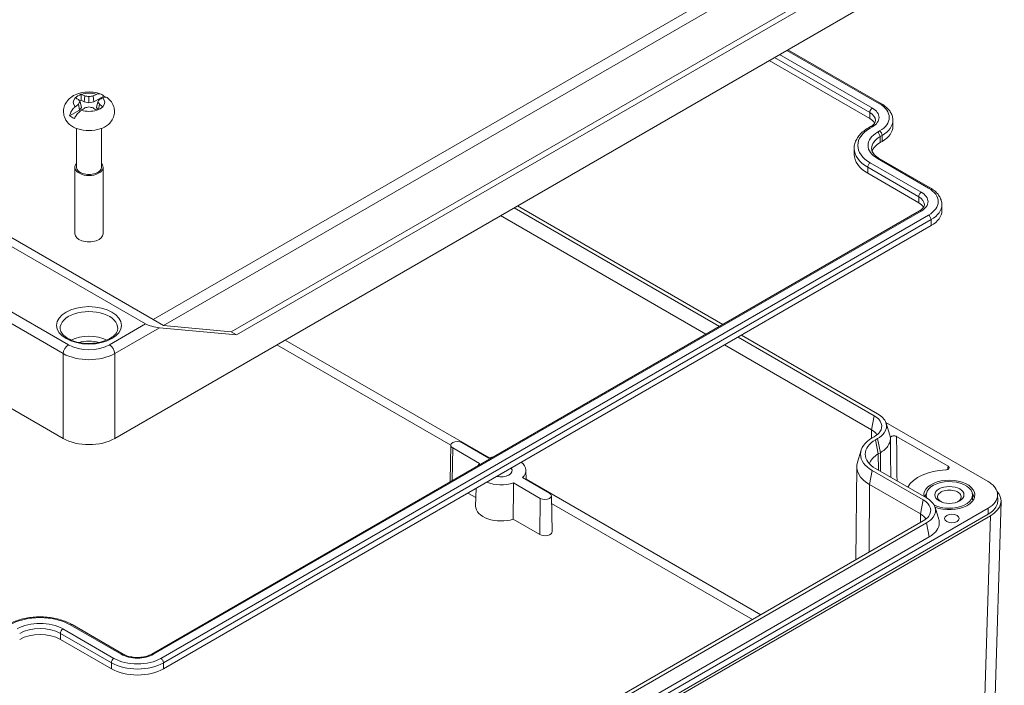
# Model space of a CAD drawing. Header units: millimetres. Extents: x 18 to 1100, y 18 to 846.
# Tile 23 of 25: x 810 to 945, y 580 to 672. Entities that reach past the tile are written whole.
import ezdxf

# ---------------------------------------------------------------- set-up
doc = ezdxf.new("R2010")
doc.units = ezdxf.units.MM
doc.header["$LTSCALE"] = 4
doc.layers.add('Visible (ANSI)', color=7, linetype='Continuous', lineweight=9)
doc.layers.add('Visible Narrow (ANSI)', color=7, linetype='Continuous', lineweight=9)

msp = doc.modelspace()

# ---------------------------------------------------------------- linework, layer by layer
at = {"layer": 'Visible (ANSI)'}
for p, q in [((827.1291, 630.0864), (701.6099, 702.5549)), ((705.4612, 701.5269), (828.1769, 630.6769)), ((933.2405, 691.3355), (828.1769, 630.6769)), ((829.5911, 629.8604), (934.6547, 690.519)), ((695.6066, 683.7758), (815.8159, 614.3729)), ((822.8859, 614.3729), (943.0951, 683.7758)), ((925.5617, 679.0385), (838.8692, 628.9866)), ((926.2688, 678.6302), (839.5763, 628.5783)), ((928.1064, 660.3055), (915.2749, 667.7138)), ((912.7243, 666.2412), (926.5129, 658.2804)), ((818.7889, 661.3898), (818.6993, 660.5538)), ((819.3509, 661.2973), (819.3509, 660.4174)), ((819.9128, 661.3898), (820.0024, 660.5538)), ((821.3715, 661.3443), (820.0024, 660.5538)), ((817.9239, 660.2415), (818.0648, 659.4351)), ((818.0648, 659.4351), (818.301, 659.8113)), ((818.1225, 660.5882), (818.301, 659.8113)), ((818.2728, 660.8001), (818.6993, 660.5538)), ((818.6993, 660.5538), (819.3509, 660.4174)), ((819.3509, 660.4174), (820.0024, 660.5538)), ((820.5792, 660.5882), (820.4007, 659.8113)), ((820.4007, 659.8113), (820.6087, 659.4802)), ((820.7778, 660.2415), (820.6477, 659.4965)), ((816.6957, 658.6447), (818.0648, 659.4351)), ((817.6359, 656.9224), (817.6359, 651.581)), ((821.0659, 656.9224), (821.0659, 651.581)), ((926.3336, 656.9987), (926.6164, 657.162)), ((929.6891, 657.1985), (929.6891, 658.015)), ((924.3702, 654.1775), (924.3702, 653.361)), ((927.9271, 654.9735), (928.2099, 655.1368)), ((934.8239, 648.7521), (927.8235, 652.7938)), ((817.4109, 651.581), (817.4109, 642.4607)), ((821.2909, 651.581), (821.2909, 642.4607)), ((933.2304, 646.7269), (926.23, 650.7686)), ((877.7038, 646.0221), (905.877, 629.7563)), ((878.1655, 646.2886), (906.3386, 630.0228)), ((936.4066, 645.6451), (936.4066, 646.4616)), ((827.975, 584.7796), (933.334, 645.6086)), ((875.8487, 644.9511), (904.0219, 628.6853)), ((934.9275, 643.5834), (829.5685, 582.7544)), ((828.1769, 630.6769), (829.5911, 629.8604)), ((838.8692, 628.9866), (829.5911, 629.8604)), ((839.5763, 628.5783), (829.0395, 629.5707)), ((839.5763, 628.5783), (838.8692, 628.9866)), ((908.8892, 628.5503), (927.5925, 617.7519)), ((906.5725, 627.2127), (926.7606, 615.557)), ((908.4276, 628.2837), (927.1309, 617.4854)), ((942.7415, 608.4533), (928.7254, 616.5456)), ((928.7502, 616.4722), (929.2656, 614.8108)), ((870.542, 613.7998), (874.2366, 611.6667)), ((927.1306, 614.6086), (926.8478, 614.4453)), ((927.5922, 614.3421), (927.3094, 614.1788)), ((929.3391, 614.3492), (929.3761, 610.8889)), ((930.1896, 614.6388), (937.2533, 610.5605)), ((869.0138, 613.4407), (868.9091, 608.5424)), ((872.9705, 610.9357), (869.2759, 613.0688)), ((925.3295, 612.767), (924.8142, 611.1056)), ((927.9625, 612.4137), (927.6796, 612.2504)), ((879.3144, 609.9884), (879.3415, 608.7194)), ((924.7203, 610.5163), (924.5834, 597.7061)), ((926.8478, 609.9738), (933.8482, 605.9321)), ((927.3094, 610.2403), (934.3098, 606.1986)), ((881.2968, 606.1286), (877.6022, 608.2616)), ((878.8683, 608.9926), (882.5629, 606.8596)), ((872.4446, 606.2549), (871.3586, 606.8819)), ((872.4717, 607.5246), (872.4197, 605.0901)), ((926.4775, 608.0454), (933.478, 604.0037)), ((882.825, 606.5004), (882.9297, 601.6022)), ((934.2627, 606.6165), (934.2627, 606.2258)), ((940.6127, 606.6165), (940.6127, 605.9633)), ((944.534, 605.7497), (943.4695, 570.5385)), ((944.0591, 606.6486), (944.0766, 605.8322)), ((822.5323, 535.3769), (942.7415, 604.7797)), ((935.4676, 604.9187), (935.983, 603.2574)), ((822.5446, 534.5533), (942.7539, 603.9561)), ((943.0704, 603.7591), (822.8859, 534.3705)), ((933.8483, 603.0552), (828.4891, 542.2261)), ((934.3099, 602.7887), (828.9507, 541.9595)), ((881.2227, 601.1868), (877.584, 603.2876)), ((934.6801, 600.8603), (829.3209, 540.0311)), ((817.0199, 588.8213), (824.0203, 584.7796)), ((822.4268, 582.7544), (815.4264, 586.7961))]:
    msp.add_line(p, q, dxfattribs=at)
for centre, major_axis, ratio, start_param, end_param in [((819.3509, 660.5033), (-2.1731, 0), 0.57735027, 5.21895496, 5.77661932), ((820.805, 649.0507), (-9.4966, 12.1602), 0.4683232, 5.51578513, 5.55915793), ((820.7933, 648.4379), (-5.2789, 14.5645), 0.1738002, 5.63324007, 5.67175713), ((817.8967, 647.3717), (5.4016, -14.4527), 0.66883484, 2.55136228, 2.59473507), ((818.8279, 647.3032), (11.7769, -10.0646), 0.8562039, 2.16665026, 2.20516732), ((819.8738, 647.3032), (11.7769, 10.0646), 0.8562039, 0.93642534, 0.97494239), ((820.805, 647.3717), (5.4016, 14.4527), 0.66883484, 0.54685758, 0.59023037), ((817.9084, 648.4379), (-5.2789, -14.5645), 0.1738002, 3.75302083, 3.79153789), ((817.8967, 649.0507), (-9.4966, -12.1602), 0.4683232, 3.86562003, 3.90899283), ((819.3509, 659.8113), (3.3366, 0), 0.57735027, 0.80654363, 0.92027507), ((820.805, 647.3717), (5.4016, 14.4527), 0.66883484, 0.77278686, 0.81615965), ((820.7933, 647.8341), (0.8688, 15.4672), 0.37431185, 0.62267118, 0.66118824), ((819.3509, 659.8113), (2.0237, 0), 0.57735027, 2.13262446, 2.27101301), ((817.8967, 649.0507), (-9.4966, -12.1602), 0.4683232, 4.09154931, 4.13492211), ((818.8279, 648.9688), (-13.8767, -6.8868), 0.65569226, 4.36194198, 4.40045903), ((819.8738, 648.9688), (-13.8767, 6.8868), 0.65569226, 5.02431893, 5.06283599), ((820.805, 649.0507), (-9.4966, 12.1602), 0.4683232, 5.28985585, 5.33322865), ((819.3509, 660.5033), (2.1731, 0), 0.57735027, 5.21895496, 5.77661932), ((817.9084, 647.8341), (0.8688, -15.4672), 0.37431185, 2.48040441, 2.51892147), ((817.8967, 647.3717), (5.4016, -14.4527), 0.66883484, 2.325433, 2.3688058), ((819.3509, 659.8113), (-3.3366, 0), 0.57735027, 0.65052126, 0.92027507), ((924.6391, 657.1985), (2.65, 0), 0.57735027, 0.30018069, 0.78539816), ((819.3509, 658.4641), (-3.1735, 0), 0.57735027, 0.57934176, 2.56225089), ((924.6391, 657.1985), (5.05, 0), 0.57735027, 5.49778714, 6.28318531), ((930.7202, 653.361), (-3.95, 0), 0.57735027, 5.49778714, 6.09032313), ((930.7202, 653.361), (-6.35, 0), 0.57735027, 0, 0.78539816), ((819.3509, 651.581), (1.94, 0), 0.57735027, 2.655191, 6.76958696), ((819.3509, 651.581), (1.715, 0), 0.57735027, 3.14159265, 6.28318531), ((931.3566, 645.6451), (2.65, 0), 0.57735027, 0.30018069, 0.78539816), ((931.3566, 645.6451), (5.05, 0), 0.57735027, 5.49778714, 6.28318531), ((819.3509, 642.4607), (1.94, 0), 0.57735027, 3.14159265, 6.28318531), ((828.3539, 629.977), (-1.4128, 0.3119), 0.20190622, 0.56813879, 2.12148182), ((924.6387, 614.3323), (3.0005, 0.0003), 0.57726234, 0.30808495, 0.78520781), ((819.3509, 616.4151), (5, 0), 0.57752615, 3.92714311, 5.49763485), ((869.909, 613.4343), (-0.8953, 0), 0.57735027, 3.92699082, 7.06858347), ((930.7202, 612.2095), (-5.4764, 0), 0.57735027, 5.49778714, 7.06858347), ((930.7202, 612.2095), (-4.8236, 0), 0.57735027, 5.49778714, 7.06858347), ((930.7202, 610.4949), (-4.3, 0), 0.57735027, 5.49778714, 6.12422062), ((875.9194, 609.9642), (-3.3953, 0), 0.57735027, 5.76462388, 5.94789134), ((875.9194, 609.9642), (3.3953, 0), 0.57735027, 1.90609029, 2.08935775), ((875.9194, 609.9642), (3.3953, 0), 0.57735027, 5.76462388, 6.90587643), ((930.7202, 610.4949), (-6, 0), 0.57735027, 6.10595746, 7.06858347), ((875.9194, 609.9642), (1.5, 0), 0.57735027, 4.30241442, 6.69315986), ((937.4377, 606.6165), (-6, 0), 0.57735027, 4.79525051, 5.96895979), ((869.909, 608.5353), (-1, 0), 0.57735027, 6.2708424, 6.47768571), ((875.9194, 609.9642), (-3.3953, 0), 0.57735027, 0.9481052, 2.08935775), ((937.4377, 606.6165), (-3.5, 0), 0.57735027, 0.96941437, 6.3895311), ((937.4377, 606.6165), (-3.175, 0), 0.57735027, 0.84172417, 6.52915643), ((881.9298, 606.4941), (0.8953, 0), 0.57735027, 3.92699082, 7.06858347), ((937.4377, 605.9633), (-3.4581, 0), 0.57735027, 5.86779455, 6.08766581), ((937.4377, 606.3461), (-1.6256, 0), 0.57735027, 2.27102907, 7.1537489), ((937.4377, 605.9633), (3.4581, 0), 0.57735027, 0.12663965, 0.41539076), ((939.5332, 605.8), (5.0015, 0), 0.57717444, 5.49793944, 6.76317399), ((875.9194, 605.0652), (-3.5, 0), 0.57735027, 6.2708424, 8.3496281), ((931.3568, 602.779), (-2.9998, 0.0001), 0.57735027, 3.44978597, 3.9270289), ((881.9298, 601.5951), (1, 0), 0.57735027, 3.92699082, 6.29552822), ((812.6333, 585.1835), (-3.95, 0), 0.57735027, 3.92699082, 5.49778714), ((825.9977, 584.8161), (-5.05, 0), 0.57735027, 0.78539816, 2.35619449)]:
    msp.add_ellipse(centre, major_axis=major_axis, ratio=ratio, start_param=start_param, end_param=end_param, dxfattribs=at)
for centre, major_axis in [((937.4377, 606.6165), (-2.0066, 0)), ((937.7812, 603.3856), (1, 0))]:
    msp.add_ellipse(centre, major_axis=major_axis, ratio=0.57735027, dxfattribs=at)
for points, knots in [([(816.6952, 657.461), (816.4472, 657.6798), (816.2184, 657.9574), (815.9456, 658.5498), (815.8707, 658.8307), (815.84, 659.374), (815.8714, 659.6324), (816.0149, 660.1212), (816.1294, 660.3486), (816.4295, 660.7832), (816.6238, 660.9774), (817.0989, 661.3489), (817.3889, 661.5039), (818.0429, 661.7609), (818.4122, 661.8477), (819.1631, 661.9351), (819.5448, 661.9349), (820.2971, 661.8463), (820.6676, 661.7585), (821.0249, 661.617), (821.0268, 661.6162), (821.0287, 661.6155)], [0.2060564, 0.2060564, 0.2060564, 0.2060564, 0.52555716, 0.52555716, 0.75280781, 0.75280781, 0.9532339, 0.9532339, 1.16471566, 1.16471566, 1.42134839, 1.42134839, 1.75853825, 1.75853825, 2.15720676, 2.15720676, 2.55737412, 2.55737412, 2.95757137, 2.95757137, 2.95969117, 2.95969117, 2.95969117, 2.95969117]), ([(820.4052, 661.6004), (820.5027, 661.638), (820.6029, 661.66), (820.8306, 661.6758), (820.9884, 661.643), (821.2009, 661.528), (821.2982, 661.4437), (821.3715, 661.3443)], [0.738553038, 0.738553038, 0.738553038, 0.738553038, 0.776114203, 0.776114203, 0.835953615, 0.835953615, 0.883958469, 0.883958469, 0.883958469, 0.883958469]), ([(821.8982, 661.1169), (821.8794, 661.1323), (821.8595, 661.1454), (821.7553, 661.1993), (821.63, 661.2128), (821.4332, 661.1794), (821.3431, 661.1522), (821.2511, 661.112)], [0.10357453, 0.10357453, 0.10357453, 0.10357453, 0.118136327, 0.118136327, 0.177695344, 0.177695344, 0.214972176, 0.214972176, 0.214972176, 0.214972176]), ([(821.8986, 661.1174), (822.0903, 660.964), (822.2717, 660.7806), (822.5828, 660.3364), (822.7116, 660.0734), (822.8474, 659.5302), (822.8665, 659.2586), (822.8082, 658.7419), (822.7349, 658.4979), (822.5158, 658.0353), (822.3637, 657.8239), (822.1351, 657.5797), (822.0716, 657.5184), (822.0065, 657.461)], [3.30189958, 3.30189958, 3.30189958, 3.30189958, 3.54278618, 3.54278618, 3.78367278, 3.78367278, 3.99205773, 3.99205773, 4.19378467, 4.19378467, 4.42248368, 4.42248368, 4.50633258, 4.50633258, 4.50633258, 4.50633258]), ([(816.6957, 658.6447), (816.7322, 658.8075), (816.793, 658.983), (816.9438, 659.3079), (817.0694, 659.5043), (817.2671, 659.734), (817.358, 659.8224), (817.4507, 659.8946)], [0.069562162, 0.069562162, 0.069562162, 0.069562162, 0.117567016, 0.117567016, 0.177406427, 0.177406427, 0.214967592, 0.214967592, 0.214967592, 0.214967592]), ([(929.6891, 658.015), (929.6891, 658.1979), (929.6639, 658.3807), (929.5665, 658.7358), (929.4944, 658.908), (929.3098, 659.236), (929.1974, 659.3918), (928.9386, 659.6851), (928.7922, 659.8226), (928.4701, 660.0785), (928.2945, 660.1969), (928.1064, 660.3055)], [5.497787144, 5.497787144, 5.497787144, 5.497787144, 5.654866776, 5.654866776, 5.811946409, 5.811946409, 5.969026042, 5.969026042, 6.126105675, 6.126105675, 6.283185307, 6.283185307, 6.283185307, 6.283185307]), ([(818.2965, 659.4062), (818.199, 659.3368), (818.0988, 659.2539), (817.8711, 659.0414), (817.7133, 658.8636), (817.5008, 658.5744), (817.4035, 658.4199), (817.3302, 658.2783)], [0.738553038, 0.738553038, 0.738553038, 0.738553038, 0.776114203, 0.776114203, 0.835953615, 0.835953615, 0.883958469, 0.883958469, 0.883958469, 0.883958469]), ([(924.3702, 654.1775), (924.3702, 654.3997), (924.4007, 654.6217), (924.5194, 655.0545), (924.6074, 655.265), (924.8341, 655.6678), (924.9726, 655.86), (925.2932, 656.2233), (925.4753, 656.3944), (925.8774, 656.7139), (926.0974, 656.8623), (926.3336, 656.9987)], [3.926990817, 3.926990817, 3.926990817, 3.926990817, 4.08407045, 4.08407045, 4.241150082, 4.241150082, 4.398229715, 4.398229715, 4.555309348, 4.555309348, 4.71238898, 4.71238898, 4.71238898, 4.71238898]), ([(926.6164, 657.162), (926.7134, 657.218), (926.8004, 657.2771), (926.9523, 657.3978), (927.0172, 657.4594), (927.1245, 657.581), (927.1669, 657.6408), (927.2314, 657.7556), (927.2537, 657.8104), (927.2825, 657.9151), (927.2891, 657.9651), (927.2891, 658.015)], [4.71238898, 4.71238898, 4.71238898, 4.71238898, 4.869468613, 4.869468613, 5.026548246, 5.026548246, 5.183627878, 5.183627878, 5.340707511, 5.340707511, 5.497787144, 5.497787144, 5.497787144, 5.497787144]), ([(927.8235, 652.7938), (927.6784, 652.8776), (927.5471, 652.9666), (927.3152, 653.1509), (927.2146, 653.2461), (927.0455, 653.4377), (926.977, 653.534), (926.8704, 653.7235), (926.8322, 653.8166), (926.7821, 653.999), (926.7702, 654.0883), (926.7702, 654.1775)], [3.141592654, 3.141592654, 3.141592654, 3.141592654, 3.298672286, 3.298672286, 3.455751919, 3.455751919, 3.612831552, 3.612831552, 3.769911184, 3.769911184, 3.926990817, 3.926990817, 3.926990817, 3.926990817]), ([(936.4066, 646.4616), (936.4066, 646.6445), (936.3814, 646.8273), (936.284, 647.1823), (936.2119, 647.3546), (936.0273, 647.6826), (935.9149, 647.8384), (935.6561, 648.1317), (935.5097, 648.2691), (935.1876, 648.5251), (935.012, 648.6435), (934.8239, 648.7521)], [5.497787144, 5.497787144, 5.497787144, 5.497787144, 5.654866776, 5.654866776, 5.811946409, 5.811946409, 5.969026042, 5.969026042, 6.126105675, 6.126105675, 6.283185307, 6.283185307, 6.283185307, 6.283185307]), ([(933.334, 645.6086), (933.4309, 645.6646), (933.518, 645.7237), (933.6699, 645.8444), (933.7347, 645.906), (933.842, 646.0275), (933.8844, 646.0874), (933.949, 646.2022), (933.9712, 646.257), (934, 646.3617), (934.0066, 646.4117), (934.0066, 646.4616)], [4.71238898, 4.71238898, 4.71238898, 4.71238898, 4.869468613, 4.869468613, 5.026548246, 5.026548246, 5.183627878, 5.183627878, 5.340707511, 5.340707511, 5.497787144, 5.497787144, 5.497787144, 5.497787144]), ([(823.3074, 629.4363), (823.2968, 629.1894), (823.1948, 628.9299), (822.8063, 628.4751), (822.5808, 628.2872), (822.0289, 627.9575), (821.7072, 627.8145), (820.9906, 627.5864), (820.5952, 627.502), (819.7708, 627.4047), (819.3418, 627.3925), (818.4984, 627.4431), (818.0841, 627.506), (817.3176, 627.6978), (816.9652, 627.8263), (816.36, 628.128), (816.1065, 628.3007), (815.7139, 628.6629), (815.5767, 628.8514), (815.4317, 629.1704), (815.4, 629.3041), (815.3943, 629.4363)], [0.81009339, 0.81009339, 0.81009339, 0.81009339, 1.24363846, 1.24363846, 1.55370007, 1.55370007, 1.85243136, 1.85243136, 2.15453522, 2.15453522, 2.45965841, 2.45965841, 2.76522854, 2.76522854, 3.06851081, 3.06851081, 3.36791319, 3.36791319, 3.67025585, 3.67025585, 3.90229559, 3.90229559, 3.90229559, 3.90229559]), ([(927.5925, 617.7519), (928.1723, 617.4172), (928.9789, 616.5454), (928.7541, 615.234), (927.9788, 614.5653), (927.5922, 614.3421)], [2.67805165, 2.67805165, 2.67805165, 2.67805165, 3.26704316, 3.85603467, 4.24869568, 4.24869568, 4.24869568, 4.24869568]), ([(927.1309, 617.4854), (927.62, 617.203), (928.3005, 616.4675), (928.1109, 615.3611), (927.4567, 614.7969), (927.1306, 614.6086)], [2.67805165, 2.67805165, 2.67805165, 2.67805165, 3.26704316, 3.85603467, 4.24869568, 4.24869568, 4.24869568, 4.24869568]), ([(929.3364, 614.4248), (929.3379, 614.3999), (929.3388, 614.3751), (929.3431, 613.9969), (929.2275, 613.6466), (928.881, 613.1498), (928.7339, 612.988), (928.3858, 612.684), (928.1856, 612.5425), (927.9625, 612.4137)], [0.354259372, 0.354259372, 0.354259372, 0.354259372, 0.367176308, 0.367176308, 0.550763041, 0.550763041, 0.645451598, 0.645451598, 0.7401398, 0.7401398, 0.7401398, 0.7401398]), ([(930.1896, 614.6388), (930.1435, 614.6654), (930.0889, 614.6865), (929.9687, 614.7155), (929.9043, 614.7231), (929.7741, 614.7236), (929.7096, 614.7165), (929.5889, 614.6884), (929.5339, 614.6677), (929.4406, 614.6152), (929.4033, 614.584), (929.3627, 614.5299), (929.3518, 614.5094), (929.338, 614.4675), (929.3352, 614.4461), (929.3364, 614.4248)], [0, 0, 0, 0, 0.019546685, 0.019546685, 0.039079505, 0.039079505, 0.058601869, 0.058601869, 0.078123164, 0.078123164, 0.097653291, 0.097653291, 0.108750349, 0.108750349, 0.119848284, 0.119848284, 0.119848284, 0.119848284]), ([(936.9411, 610.0688), (937.006, 610.0719), (937.0693, 610.0823), (937.1853, 610.1165), (937.237, 610.14), (937.3218, 610.1971), (937.3541, 610.2301), (937.395, 610.3014), (937.4031, 610.3391), (937.3944, 610.411), (937.3796, 610.4447), (937.33, 610.5075), (937.2956, 610.5361), (937.2533, 610.5605)], [0, 0, 0, 0, 0.019548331, 0.019548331, 0.039087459, 0.039087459, 0.058616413, 0.058616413, 0.07814007, 0.07814007, 0.096073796, 0.096073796, 0.114010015, 0.114010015, 0.114010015, 0.114010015]), ([(942.7415, 604.7797), (943.1559, 605.019), (943.4854, 605.3027), (943.9373, 605.9269), (944.0556, 606.2614), (944.0632, 606.9379), (943.9525, 607.2732), (943.6208, 607.7487), (943.48, 607.9036), (943.1467, 608.1946), (942.9552, 608.33), (942.7415, 608.4533)], [0, 0, 0, 0, 0.175807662, 0.175807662, 0.351559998, 0.351559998, 0.527295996, 0.527295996, 0.617926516, 0.617926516, 0.708563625, 0.708563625, 0.708563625, 0.708563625]), ([(933.8482, 605.9321), (934.3374, 605.6496), (935.0179, 604.9141), (934.8285, 603.8077), (934.1744, 603.2435), (933.8483, 603.0552)], [-1.57072021, -1.57072021, -1.57072021, -1.57072021, -0.98167159, -0.39262297, 0.00007611, 0.00007611, 0.00007611, 0.00007611]), ([(934.3098, 606.1986), (934.8896, 605.8638), (935.6963, 604.992), (935.4717, 603.6807), (934.6964, 603.0119), (934.3099, 602.7887)], [-1.57072021, -1.57072021, -1.57072021, -1.57072021, -0.98167159, -0.39262297, 0.00007611, 0.00007611, 0.00007611, 0.00007611]), ([(942.7539, 603.9561), (943.381, 604.3182), (943.9718, 604.9567), (944.079, 605.6505), (944.0747, 605.8319)], [2.356346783, 2.356346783, 2.356346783, 2.356346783, 2.945281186, 3.153931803, 3.153931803, 3.153931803, 3.153931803]), ([(935.983, 603.2574), (936.0301, 603.1057), (936.0548, 602.9516), (936.0606, 602.4434), (935.945, 602.093), (935.5985, 601.5963), (935.4514, 601.4346), (935.1034, 601.1306), (934.9033, 600.9892), (934.6801, 600.8603)], [0.286755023, 0.286755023, 0.286755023, 0.286755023, 0.36720401, 0.36720401, 0.550800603, 0.550800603, 0.64546832, 0.64546832, 0.740136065, 0.740136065, 0.740136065, 0.740136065]), ([(808.2468, 588.8213), (808.7192, 589.094), (809.2569, 589.3186), (810.4158, 589.6595), (811.037, 589.7757), (812.3083, 589.892), (812.9583, 589.892), (814.2297, 589.7757), (814.8508, 589.6595), (816.0098, 589.3186), (816.5475, 589.094), (817.0199, 588.8213)], [4.71238898, 4.71238898, 4.71238898, 4.71238898, 5.02654825, 5.02654825, 5.34070751, 5.34070751, 5.65486678, 5.65486678, 5.96902604, 5.96902604, 6.28318531, 6.28318531, 6.28318531, 6.28318531]), ([(824.0203, 584.7796), (824.1986, 584.6766), (824.4108, 584.5844), (824.8861, 584.4357), (825.1498, 584.3799), (825.7015, 584.3146), (825.9897, 584.3058), (826.5569, 584.3374), (826.8357, 584.3781), (827.3509, 584.5023), (827.5874, 584.5855), (827.856, 584.714), (827.9173, 584.7463), (827.975, 584.7796)], [3.14159265, 3.14159265, 3.14159265, 3.14159265, 3.43041219, 3.43041219, 3.72473724, 3.72473724, 4.02338133, 4.02338133, 4.32271456, 4.32271456, 4.61887966, 4.61887966, 4.71238898, 4.71238898, 4.71238898, 4.71238898])]:
    msp.add_open_spline(points, degree=3, knots=knots, dxfattribs=at)
for points, degree in [([(817.4507, 661.112), (817.4548, 661.1102), (817.4589, 661.1084), (817.463, 661.1065)], 3), ([(818.2728, 660.8001), (818.2831, 661.1895), (818.2965, 661.6004)], 2), ([(818.3095, 661.5953), (818.3052, 661.597), (818.3008, 661.5987), (818.2965, 661.6004)], 3), ([(820.4052, 661.6004), (820.4009, 661.5987), (820.3965, 661.597), (820.3922, 661.5953)], 3), ([(821.2387, 661.1065), (821.2428, 661.1084), (821.2469, 661.1102), (821.2511, 661.112)], 3), ([(817.463, 659.9041), (817.4589, 659.9009), (817.4548, 659.8978), (817.4507, 659.8946)], 3), ([(821.2511, 659.8946), (821.2469, 659.8978), (821.2428, 659.9009), (821.2387, 659.9041)], 3), ([(818.2965, 659.4062), (818.3008, 659.4093), (818.3052, 659.4123), (818.3095, 659.4154)], 3), ([(820.3922, 659.4154), (820.3965, 659.4123), (820.4009, 659.4093), (820.4052, 659.4062)], 3), ([(929.2656, 614.8108), (929.3051, 614.6835), (929.3288, 614.5545), (929.3364, 614.4248)], 3), ([(877.584, 603.2876), (877.5935, 605.8041), (877.6022, 608.2616)], 2)]:
    msp.add_open_spline(points, degree=degree, dxfattribs=at)
at = {"layer": 'Visible Narrow (ANSI)'}
for p, q in [((816.5229, 627.2284), (696.6597, 696.4314)), ((695.9527, 695.221), (815.8159, 626.0179)), ((915.1285, 667.6292), (927.8564, 660.2808)), ((913.4314, 666.6494), (926.5129, 659.0969)), ((914.1385, 667.0577), (926.8664, 659.7092)), ((926.5129, 658.2804), (926.5129, 659.0969)), ((926.5836, 656.974), (926.8664, 657.1373)), ((927.5735, 656.4024), (927.8564, 656.5657)), ((927.9271, 655.79), (928.2099, 655.9533)), ((927.9271, 655.79), (927.9271, 654.9735)), ((928.2099, 655.9533), (928.2099, 655.1368)), ((934.5739, 648.7273), (927.5735, 652.769)), ((926.23, 650.7686), (926.23, 651.5851)), ((933.2304, 647.5434), (926.23, 651.5851)), ((933.584, 648.1558), (926.5836, 652.1975)), ((933.2304, 646.7269), (933.2304, 647.5434)), ((933.584, 645.5838), (828.225, 584.7548)), ((934.5739, 645.0123), (829.215, 584.1833)), ((934.9275, 644.3999), (829.5685, 583.5709)), ((934.9275, 644.3999), (934.9275, 643.5834)), ((827.1291, 630.0864), (822.1789, 627.2284)), ((822.8859, 626.0179), (829.0395, 629.5707)), ((845.1479, 627.2259), (869.014, 613.4468)), ((874.3031, 611.6881), (846.2693, 627.8734)), ((815.8159, 626.0179), (815.8159, 614.3729)), ((822.8859, 614.3729), (822.8859, 626.0179)), ((926.7606, 615.557), (927.1309, 617.4854)), ((926.7606, 615.557), (926.734, 614.3776)), ((927.3094, 614.1788), (927.6796, 612.2504)), ((927.5922, 614.3421), (927.9625, 612.4137)), ((869.2088, 608.5859), (869.2759, 613.0688)), ((927.6796, 612.2504), (927.6964, 610.0169)), ((927.9625, 612.4137), (927.9817, 609.8521)), ((926.4775, 608.0454), (926.8478, 609.9738)), ((911.5519, 590.1824), (879.3402, 608.7798)), ((926.4775, 608.0454), (926.4077, 598.7594)), ((881.2227, 601.1868), (881.2968, 606.1286)), ((882.8472, 605.4602), (910.4305, 589.535)), ((933.478, 604.0037), (933.8482, 605.9321)), ((942.7415, 604.7797), (942.7539, 603.9561)), ((933.478, 604.0037), (933.4602, 602.8312)), ((934.3099, 602.7887), (934.6801, 600.8603)), ((943.0704, 603.7591), (942.006, 568.5539)), ((822.7803, 584.1833), (815.78, 588.225)), ((823.7703, 584.7548), (816.7699, 588.7965)), ((815.4264, 587.6126), (815.4264, 586.7961)), ((822.4268, 583.5709), (815.4264, 587.6126)), ((822.4268, 583.5709), (822.4268, 582.7544)), ((829.5685, 583.5709), (829.5685, 582.7544))]:
    msp.add_line(p, q, dxfattribs=at)
for centre, major_axis, ratio, start_param, end_param in [((819.3509, 660.5053), (-2.156, 0), 0.57735027, 5.77910125, 6.78726936), ((819.3509, 660.5053), (2.156, 0), 0.57735027, 1.06671227, 2.07488038), ((819.3509, 660.5053), (2.156, 0), 0.57735027, 5.77910125, 6.78726936), ((926.8664, 659.301), (0.25, 0.433), 0.57735027, 0.78539816, 2.35619449), ((924.6391, 658.4232), (3.15, 0), 0.57735027, 5.49778714, 7.06858347), ((927.8564, 659.8725), (0.25, 0.433), 0.57735027, 0, 0.78539816), ((924.6391, 658.4232), (4.55, 0), 0.57735027, 5.49778714, 7.06858347), ((819.3509, 660.5053), (-2.156, 0), 0.57735027, 1.06671227, 2.07488038), ((924.6391, 658.015), (2.65, 0), 0.57735027, 0, 0.78539816), ((930.7202, 654.5857), (-5.85, 0), 0.57735027, 5.49778714, 7.06858347), ((926.5836, 656.5657), (-0.25, 0.433), 0.57735027, 5.49778714, 6.28318531), ((926.8664, 656.729), (-0.25, 0.433), 0.57735027, 5.49778714, 6.28318531), ((924.6391, 658.015), (5.05, 0), 0.57735027, 5.49778714, 6.28318531), ((930.7202, 654.5857), (-4.45, 0), 0.57735027, 5.49778714, 7.06858347), ((930.7202, 654.1775), (-3.95, 0), 0.57735027, 5.49778714, 6.28318531), ((927.5735, 655.9942), (0.25, -0.433), 0.57735027, 0.78539816, 2.35619449), ((927.8564, 656.1575), (0.25, -0.433), 0.57735027, 0.78539816, 2.35619449), ((930.7202, 654.1775), (-6.35, 0), 0.57735027, 0, 0.78539816), ((927.5735, 652.3608), (0.25, 0.433), 0.57735027, 0, 0.78539816), ((926.5836, 651.7892), (0.25, 0.433), 0.57735027, 0.78539816, 2.35619449), ((934.5739, 648.3191), (0.25, 0.433), 0.57735027, 0, 0.78539816), ((931.3566, 646.8698), (4.55, 0), 0.57735027, 5.49778714, 7.06858347), ((933.584, 647.7476), (0.25, 0.433), 0.57735027, 0.78539816, 2.35619449), ((931.3566, 646.4616), (2.65, 0), 0.57735027, 0, 0.78539816), ((931.3566, 646.8698), (3.15, 0), 0.57735027, 5.49778714, 7.06858347), ((931.3566, 646.4616), (5.05, 0), 0.57735027, 5.49778714, 6.28318531), ((933.584, 645.1756), (-0.25, 0.433), 0.57735027, 5.49778714, 6.28318531), ((934.5739, 644.604), (0.25, -0.433), 0.57735027, 0.78539816, 2.35619449), ((819.3509, 629.4927), (-3.9578, 0), 0.57735027, 3.11689743, 6.30788053), ((819.3509, 626.1982), (-3.8169, 0), 0.57735027, 4.00772899, 5.41704897), ((816.5229, 626.4119), (0.5, 0.866), 0.57735027, 0.78539816, 2.3387412), ((819.3509, 628.8621), (-4, 0), 0.57752615, 0.78555046, 2.3560422), ((819.3509, 625.8042), (3.3172, 0), 0.57735027, 1.13823998, 2.00335267), ((822.1789, 626.4119), (0.5, -0.866), 0.57735027, 0.80285146, 2.35619449), ((819.3509, 628.0456), (5, 0), 0.57342596, 3.92714311, 5.49763485), ((812.6333, 586.4082), (-5.85, 0), 0.57735027, 3.92699082, 5.49778714), ((812.6333, 586.4082), (-4.45, 0), 0.57735027, 3.92699082, 5.49778714), ((812.6333, 586), (-3.95, 0), 0.57735027, 3.92699082, 5.49778714), ((815.78, 587.8167), (-0.25, -0.433), 0.57735027, 3.92699082, 5.49778714), ((816.7699, 588.3883), (0.25, 0.433), 0.57735027, 0, 0.78539816), ((822.7803, 583.775), (-0.25, -0.433), 0.57735027, 3.92699082, 5.49778714), ((825.9977, 586.0408), (-4.55, 0), 0.57735027, 0.78539816, 2.35619449), ((823.7703, 584.3466), (0.25, 0.433), 0.57735027, 0, 0.78539816), ((825.9977, 586.0408), (-3.15, 0), 0.57735027, 0.78539816, 2.35619449), ((828.225, 584.3466), (-0.25, 0.433), 0.57735027, 5.49778714, 6.28318531), ((829.215, 583.775), (0.25, -0.433), 0.57735027, 0.78539816, 2.35619449), ((825.9977, 585.6326), (-5.05, 0), 0.57735027, 0.78539816, 2.35619449)]:
    msp.add_ellipse(centre, major_axis=major_axis, ratio=ratio, start_param=start_param, end_param=end_param, dxfattribs=at)
msp.add_ellipse((819.3509, 629.8867), major_axis=(4.4574, 0), ratio=0.57735027, dxfattribs=at)
msp.add_open_spline([(930.2558, 608.5392), (930.2357, 610.5701), (930.2137, 612.602), (930.1896, 614.6351), (930.1896, 614.6363), (930.1896, 614.6375), (930.1896, 614.6388)], degree=3, knots=[-0.729632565, -0.729632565, -0.729632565, -0.729632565, 0, 0, 0, 0.000436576, 0.000436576, 0.000436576, 0.000436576], dxfattribs=at)
for points in [[(929.3761, 610.8889), (929.3827, 610.2712), (929.3891, 609.6535), (929.3954, 609.036)], [(937.2533, 610.5605), (937.2481, 610.4217), (937.2428, 610.2827), (937.2375, 610.1436)]]:
    msp.add_open_spline(points, degree=3, dxfattribs=at)

doc.saveas('drawing.dxf')
